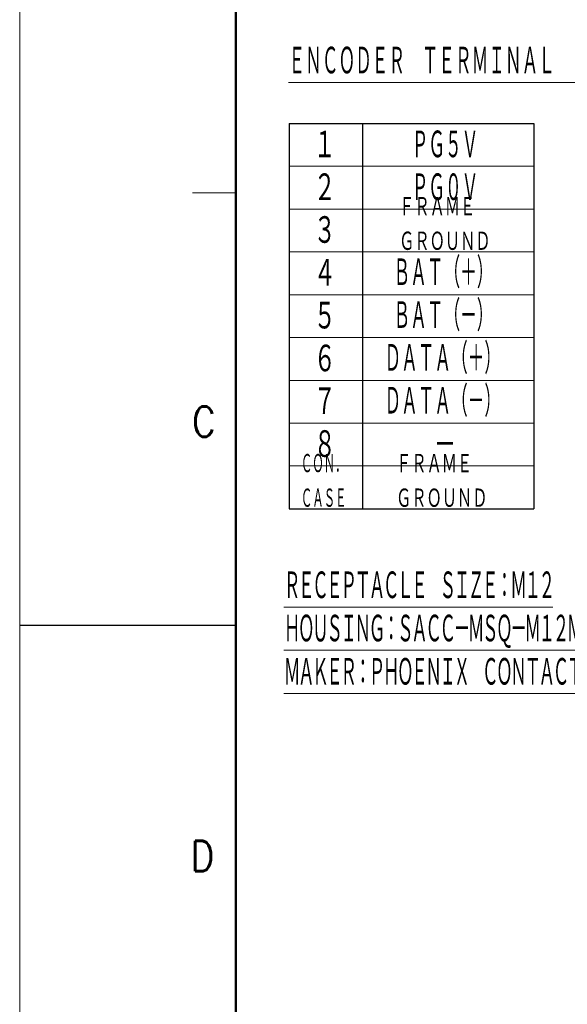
# Model space of a CAD drawing. Header units: millimetres. Extents: x 0 to 594, y 0 to 420.
# Tile 8 of 132: x 0 to 90, y 148 to 309. Entities that reach past the tile are written whole.
import ezdxf

# ---------------------------------------------------------------- set-up
doc = ezdxf.new("R2010")
doc.units = ezdxf.units.MM
doc.header["$LTSCALE"] = 0.257233
doc.layers.add('NoLayerName_001', color=7, linetype='Continuous')
doc.styles.get("Standard").update_dxf_attribs({"font": 'txt', "bigfont": 'extfont2'})

msp = doc.modelspace()

# ---------------------------------------------------------------- linework, layer by layer
at = {"layer": 'NoLayerName_001', "color": 7, "linetype": 'Continuous', "lineweight": 13}
msp.add_line((0, 0), (0, 420.0255), dxfattribs=at)
at = {"layer": 'NoLayerName_001', "color": 7, "linetype": 'Continuous', "lineweight": 50}
msp.add_line((35.3557, 14.1423), (35.3557, 405.8832), dxfattribs=at)
at = {"layer": 'NoLayerName_001', "color": 7, "linetype": 'Continuous', "lineweight": 25}
for p, q in [((44.0564, 292.0577), (44.0564, 229.0577)), ((44.0564, 292.0577), (84.0564, 292.0577)), ((56.0564, 292.0577), (56.0564, 229.0577)), ((84.0564, 292.0577), (84.0564, 229.0577)), ((44.0564, 229.0577), (84.0564, 229.0577)), ((0, 210.0127), (35.3557, 210.0127))]:
    msp.add_line(p, q, dxfattribs=at)
at = {"layer": 'NoLayerName_001', "color": 2, "linetype": 'Continuous', "lineweight": 13}
for p, q in [((44.0564, 285.0577), (84.0564, 285.0577)), ((35.3557, 280.7241), (28.2845, 280.7241)), ((44.0564, 278.0577), (84.0564, 278.0577)), ((44.0564, 271.0577), (84.0564, 271.0577)), ((44.0564, 264.0577), (84.0564, 264.0577)), ((44.0564, 257.0577), (84.0564, 257.0577)), ((44.0564, 250.0577), (84.0564, 250.0577)), ((44.0564, 243.0577), (84.0564, 243.0577)), ((44.0564, 236.0577), (84.0564, 236.0577))]:
    msp.add_line(p, q, dxfattribs=at)

# ---------------------------------------------------------------- texts
at = {"layer": 'NoLayerName_001', "color": 3, "lineweight": 13, "attachment_point": 7}
for s, insert, char_height in [('\\A1;\\W0.5000;\\LＥＮＣＯＤＥＲ\u3000ＴＥＲＭＩＮＡＬ\u3000ＣＯＮＮＥＣＴＩＯＮ\\l', (43.9775, 299.7615), 4.949795), ('\\A1;\\W0.6667;１', (48.0765, 286.0577), 4.949795), ('\\A1;\\W0.5000;ＰＧ５Ｖ', (64.1167, 286.0577), 4.949795), ('\\A1;\\W0.6667;２', (48.0765, 279.0577), 4.949795), ('\\A1;\\W0.5000;ＰＧ０Ｖ', (64.1167, 279.0577), 4.949795), ('\\A1;\\W0.6667;ＦＲＡＭＥ\\PＧＲＯＵＮＤ', (62.0635, 271.0577), 3.394145), ('\\A1;\\W0.6667;３', (48.0765, 272.0577), 4.949795), ('\\A1;\\W0.5000;ＢＡＴ（＋）', (61.1468, 265.0577), 4.949795), ('\\A1;\\W0.6667;４', (48.0765, 265.0577), 4.949795), ('\\A1;\\W0.6667;５', (48.0765, 258.0577), 4.949795), ('\\A1;\\W0.5000;ＢＡＴ（－）', (61.1468, 258.0577), 4.949795), ('\\A1;\\W0.6667;６', (48.0765, 251.0577), 4.949795), ('\\A1;\\W0.5000;ＤＡＴＡ（＋）', (59.6619, 251.0577), 4.949795), ('\\A1;\\W0.5000;ＤＡＴＡ（－）', (59.6619, 244.0577), 4.949795), ('\\A1;\\W0.6667;７', (48.0765, 244.0577), 4.949795), ('\\A1;\\W0.6667;８', (48.0765, 237.0577), 4.949795), ('\\A1;\\W0.6667;－', (67.727, 237.0577), 4.949795), ('\\A1;\\W0.5000;ＣＯＮ．\\PＣＡＳＥ', (45.9834, 229.0577), 3.394145), ('\\A1;\\W0.6667;ＦＲＡＭＥ\\PＧＲＯＵＮＤ', (61.561, 229.0577), 3.394145)]:
    msp.add_mtext(s, dxfattribs=dict(at, insert=insert, char_height=char_height))
at = {"layer": 'NoLayerName_001', "color": 2, "lineweight": 13, "char_height": 4.949795, "attachment_point": 7}
for s, insert in [('\\A1;\\W0.8600;C', (28.1953, 240.8319)), ('\\A1;\\W0.8600;D', (27.9701, 169.8066))]:
    msp.add_mtext(s, dxfattribs=dict(at, insert=insert))
at = {"layer": 'NoLayerName_001', "color": 3, "lineweight": 13, "insert": (43.1987, 199.8384), "char_height": 4.949795, "attachment_point": 7, "line_spacing_factor": 0.857143}
msp.add_mtext('\\A1;\\W0.5000;\\T0.8333;\\LＲＥＣＥＰＴＡＣＬＥ\u3000ＳＩＺＥ：Ｍ１２\\l\\P\\LＨＯＵＳＩＮＧ：ＳＡＣＣ－ＭＳＱ－Ｍ１２ＭＳ－２５－３，２\u3000ＳＣＯ\\l\\P\\LＭＡＫＥＲ：ＰＨＯＥＮＩＸ\u3000ＣＯＮＴＡＣＴ\\l', dxfattribs=at)

doc.saveas('drawing.dxf')
